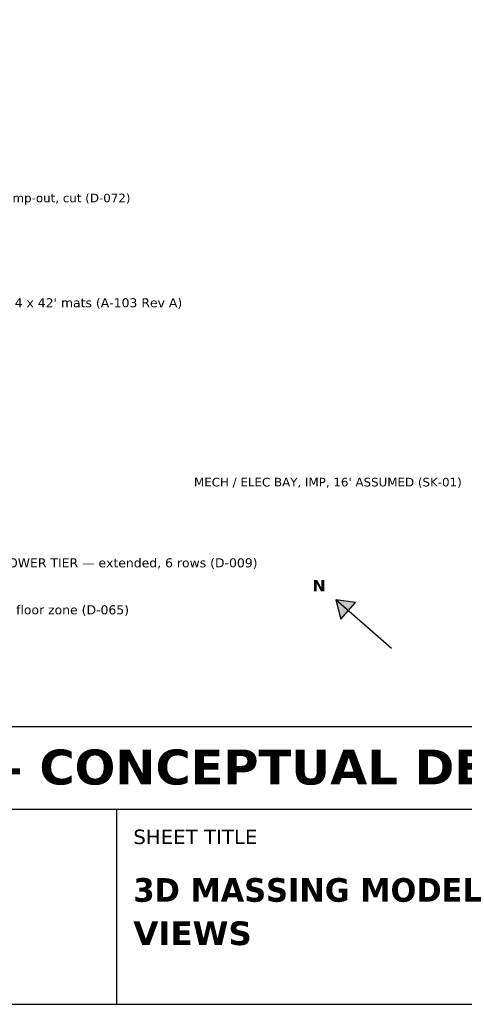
# Model space of a CAD drawing. Header units: inches. Extents: x 0.5 to 16.5, y 0.5 to 10.5.
# Tile 6 of 18: x 6.2 to 8.4, y 0.5 to 5.3. Entities that reach past the tile are written whole.
import ezdxf
from ezdxf.enums import TextEntityAlignment as Align

# ---------------------------------------------------------------- set-up
doc = ezdxf.new("R2010")
doc.units = ezdxf.units.IN
doc.header["$MEASUREMENT"] = 0
doc.layers.add('A-ANNO-TEXT', color=7, linetype='Continuous')
doc.layers.add('G-ANNO-TTLB', color=7, linetype='Continuous')
doc.styles.add('KS-BOLD', font='DejaVuSans-Bold.ttf')
doc.styles.add('KS-REG', font='DejaVuSans.ttf')

msp = doc.modelspace()

# ---------------------------------------------------------------- hatches: boundary and pattern name
at = {"layer": 'A-ANNO-TEXT', "true_color": 0x000000}
msp.add_hatch(color=7, dxfattribs=at).paths.add_polyline_path([(7.7648, 2.4689), (7.79, 2.3748), (7.8613, 2.4559)])

# ---------------------------------------------------------------- linework, layer by layer
at = {"layer": 'A-ANNO-TEXT'}
msp.add_line((8.0352, 2.2311), (7.7648, 2.4689), dxfattribs=at)
msp.add_lwpolyline([(7.7648, 2.4689), (7.79, 2.3748), (7.8613, 2.4559)], close=True, dxfattribs=at)
at = {"layer": 'G-ANNO-TTLB'}
for p, q in [((0.5, 1.45), (16.5, 1.45)), ((6.7, 0.5), (6.7, 1.45))]:
    msp.add_line(p, q, dxfattribs=at)
for points in [[(0.5, 0.5), (16.5, 0.5), (16.5, 10.5), (0.5, 10.5)], [(0.5, 1.45), (16.5, 1.45), (16.5, 1.85), (0.5, 1.85)]]:
    msp.add_lwpolyline(points, close=True, dxfattribs=at)

# ---------------------------------------------------------------- texts
at = {"layer": 'A-ANNO-TEXT', "style": 'KS-REG'}
for s, height, p in [('restroom bump-out, cut (D-072)', 0.042, (5.8391, 4.4039)), ("EVENT FLOOR 120' x 144' + 4 x 42' mats (A-103 Rev A)", 0.044, (5.333, 3.8928)), ('TELESCOPIC LOWER TIER — extended, 6 rows (D-009)', 0.044, (5.7465, 2.6269)), ('SCREENING BAY floor zone (D-065)', 0.044, (5.6981, 2.3982))]:
    msp.add_text(s, height=height, dxfattribs=at).set_placement(p)
msp.add_text("MECH / ELEC BAY, IMP, 16' ASSUMED (SK-01)", height=0.042, dxfattribs=at).set_placement((8.3775, 3.0207), align=Align.RIGHT)
at = {"layer": 'A-ANNO-TEXT', "style": 'KS-BOLD'}
msp.add_text('N', height=0.055, dxfattribs=at).set_placement((7.6837, 2.5102), align=Align.CENTER)
at = {"layer": 'G-ANNO-TTLB', "style": 'KS-BOLD'}
msp.add_text('PRELIMINARY — CONCEPTUAL DESIGN — NOT FOR CONSTRUCTION', height=0.17, dxfattribs=at).set_placement((8.5, 1.57), align=Align.CENTER)
at = {"layer": 'G-ANNO-TTLB'}
for s, height, style, p in [('SHEET TITLE', 0.07, 'KS-REG', (6.78, 1.28)), ('3D MASSING MODEL', 0.115, 'KS-BOLD', (6.78, 0.9992)), ('VIEWS', 0.115, 'KS-BOLD', (6.78, 0.7883))]:
    msp.add_text(s, height=height, dxfattribs=dict(at, style=style)).set_placement(p)

doc.saveas('drawing.dxf')
